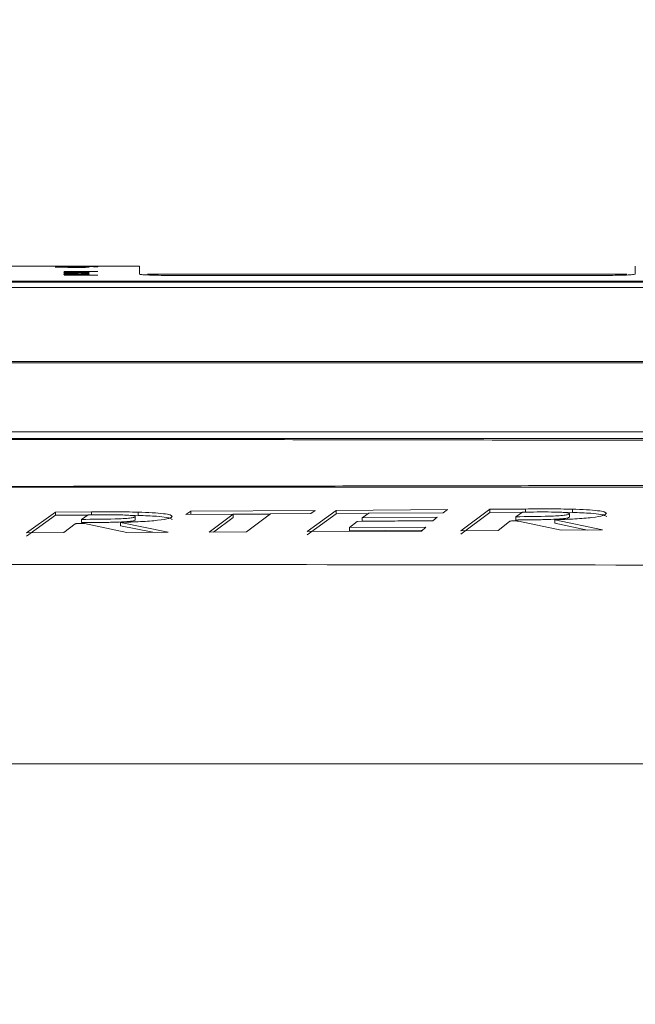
# Model space of a CAD drawing. Header units: millimetres. Extents: x 0 to 2100, y 0 to 1485.
# Tile 63 of 67: x 1469 to 1507, y 464 to 524. Entities that reach past the tile are written whole.
import ezdxf

# ---------------------------------------------------------------- set-up
doc = ezdxf.new("R2010")
doc.units = ezdxf.units.MM
doc.header["$LTSCALE"] = 5
doc.styles.add('SLDTEXTSTYLE1', font='TXT', dxfattribs={"width": 0.75})
doc.dimstyles.new('SLDDIMSTYLE0', dxfattribs={"dimtxt": 12.5, "dimasz": 15, "dimexe": 0, "dimexo": 0.0625, "dimgap": 3.125, "dimtad": 1, "dimdec": 0, "dimrnd": 1e-09, "dimzin": 12, "dimdsep": 46, "dimtxsty": 'SLDTEXTSTYLE1', "dimblk1": 'CLOSED', "dimblk2": 'CLOSED', "dimsah": 1, "dimcen": 0.09, "dimadec": 0, "dimazin": 3, "dimtfac": 1, "dimtofl": 0, "dimtmove": 0, "dimatfit": 3, "dimldrblk": 'CLOSED', "dimfxl": 0, "dimfrac": 2, "dimtolj": 1, "dimtzin": 12, "dimarcsym": 0})

# ---------------------------------------------------------------- blocks, each defined once
blk = doc.blocks.new('_CLOSED')
at = {"color": 0, "linetype": 'ByBlock', "lineweight": -2}
for p, q in [((-1, 0.166667), (0, 0)), ((-1, 0.166667), (-1, -0.166667)), ((0, 0), (-1, -0.166667)), ((0, 0), (-1, 0))]:
    blk.add_line(p, q, dxfattribs=at)
blk = doc.blocks.new('_D_1')
at = {"color": 7, "linetype": 'Continuous', "lineweight": 0}
for p, q in [((897.686, 330.317), (897.686, 573.492)), ((1601.982, 273.385), (1601.982, 573.492)), ((897.686, 568.492), (1601.982, 568.492))]:
    blk.add_line(p, q, dxfattribs=at)
at = {"color": 7, "linetype": 'Continuous', "lineweight": 0, "xscale": 15, "yscale": 15, "rotation": 180.0000000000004}
blk.add_blockref('_CLOSED', (897.686, 568.492), dxfattribs=at)
at = {"color": 7, "linetype": 'Continuous', "lineweight": 0, "xscale": 15, "yscale": 15}
blk.add_blockref('_CLOSED', (1601.982, 568.492), dxfattribs=at)
at = {"color": 7, "linetype": 'Continuous', "lineweight": 0, "insert": (1235.98, 584.606), "char_height": 12.5, "attachment_point": 1, "style": 'SLDTEXTSTYLE1'}
blk.add_mtext('704', dxfattribs=at)

msp = doc.modelspace()

# ---------------------------------------------------------------- linework, layer by layer
at = {"color": 7, "linetype": 'Continuous', "lineweight": 15}
for p, q in [((1476.105, 509.14), (1457.627, 509.14)), ((1476.105, 509.14), (1476.105, 508.645)), ((1506.605, 508.645), (1506.605, 509.14)), ((1472.993, 509.078), (1470.938, 509.078)), ((1470.938, 509.078), (1470.938, 509.074)), ((1470.938, 509.074), (1471.68, 509.074)), ((1473.309, 509.11), (1471.491, 509.11)), ((1471.491, 509.11), (1471.491, 509.107)), ((1471.491, 509.107), (1473.309, 509.107)), ((1472.993, 509.098), (1471.491, 509.098)), ((1471.491, 509.098), (1471.491, 509.095)), ((1471.491, 509.095), (1472.289, 509.095)), ((1471.491, 509.086), (1471.491, 509.083)), ((1472.993, 509.086), (1471.491, 509.086)), ((1471.491, 509.083), (1472.993, 509.083)), ((1473.546, 508.809), (1471.491, 508.809)), ((1471.491, 508.809), (1471.491, 508.768)), ((1471.491, 508.768), (1471.728, 508.768)), ((1471.491, 508.609), (1471.491, 508.599)), ((1473.546, 508.587), (1471.491, 508.587)), ((1471.491, 508.587), (1471.491, 508.576)), ((1471.491, 508.576), (1473.546, 508.576)), ((1471.702, 508.601), (1471.702, 508.631)), ((1471.728, 508.768), (1471.728, 508.8)), ((1471.728, 508.8), (1473.546, 508.8)), ((1471.889, 508.635), (1471.889, 508.653)), ((1472.202, 508.614), (1472.126, 508.614)), ((1472.143, 508.602), (1472.465, 508.602)), ((1472.202, 508.602), (1472.202, 508.614)), ((1472.315, 508.602), (1472.315, 508.639)), ((1472.439, 508.602), (1472.439, 508.614)), ((1472.501, 508.602), (1472.501, 508.614)), ((1472.754, 509.074), (1472.993, 509.074)), ((1472.782, 509.089), (1472.782, 509.092)), ((1472.783, 509.095), (1472.993, 509.095)), ((1472.783, 509.089), (1472.783, 509.095)), ((1472.993, 509.095), (1472.993, 509.098)), ((1472.993, 509.083), (1472.993, 509.086)), ((1472.993, 509.074), (1472.993, 509.078)), ((1473.546, 509.086), (1473.282, 509.086)), ((1473.282, 509.086), (1473.282, 509.083)), ((1473.282, 509.083), (1473.546, 509.083)), ((1473.546, 509.116), (1473.309, 509.116)), ((1473.309, 509.116), (1473.309, 509.11)), ((1473.309, 509.107), (1473.309, 509.11)), ((1473.309, 509.107), (1473.309, 509.101)), ((1473.309, 509.101), (1473.546, 509.101)), ((1473.546, 509.101), (1473.546, 509.116)), ((1473.546, 509.083), (1473.546, 509.086)), ((1473.546, 508.8), (1473.546, 508.809)), ((1473.546, 508.576), (1473.546, 508.587)), ((1506.076, 508.64), (1476.605, 508.64)), ((1478.105, 508.564), (1504.605, 508.564)), ((1394.067, 508.158), (1524.933, 508.158)), ((1524.296, 508.194), (1394.993, 508.194)), ((1395.204, 508.202), (1523.955, 508.202)), ((1524.933, 507.822), (1394.067, 507.822)), ((1388.823, 503.268), (1526.506, 503.268)), ((1526.506, 503.192), (1388.823, 503.192)), ((1388.183, 498.953), (1527.254, 498.953)), ((1470.952, 494.017), (1469.171, 492.74)), ((1473.157, 494.028), (1470.952, 494.017)), ((1470.952, 494.017), (1470.952, 493.816)), ((1473.157, 494.028), (1473.157, 493.827)), ((1476.032, 494.012), (1476.032, 493.811)), ((1479.266, 494.061), (1478.973, 493.873)), ((1486.918, 494.108), (1479.266, 494.061)), ((1479.266, 494.061), (1479.266, 493.86)), ((1488.21, 494.116), (1486.43, 492.811)), ((1486.643, 493.919), (1486.918, 494.108)), ((1495.059, 494.165), (1488.21, 494.116)), ((1488.21, 494.116), (1488.21, 493.916)), ((1494.792, 493.975), (1495.059, 494.165)), ((1497.654, 494.184), (1495.873, 492.861)), ((1499.86, 494.202), (1497.654, 494.184)), ((1497.654, 494.184), (1497.654, 493.984)), ((1499.249, 493.727), (1499.659, 494.012)), ((1499.86, 494.202), (1499.86, 494.001)), ((1502.005, 494.001), (1502.735, 493.993)), ((1502.735, 494.194), (1502.735, 493.993)), ((1469.171, 492.539), (1470.952, 493.816)), ((1470.952, 493.816), (1472.933, 493.826)), ((1472.547, 493.565), (1472.956, 493.841)), ((1472.547, 493.565), (1472.547, 493.364)), ((1475.375, 493.82), (1476.032, 493.811)), ((1475.846, 493.735), (1475.846, 493.534)), ((1478.973, 493.873), (1481.871, 493.89)), ((1481.871, 493.89), (1480.405, 492.783)), ((1480.673, 492.784), (1481.871, 493.689)), ((1481.871, 493.89), (1481.871, 493.689)), ((1481.871, 493.876), (1484.153, 493.89)), ((1482.703, 492.793), (1484.171, 493.904)), ((1484.171, 493.904), (1486.643, 493.919)), ((1486.43, 492.61), (1488.21, 493.916)), ((1488.21, 493.916), (1490.196, 493.93)), ((1489.027, 493.069), (1489.505, 493.444)), ((1489.505, 493.444), (1494.153, 493.474)), ((1489.803, 493.661), (1490.215, 493.943)), ((1494.423, 493.693), (1489.803, 493.661)), ((1489.803, 493.661), (1489.803, 493.46)), ((1489.803, 493.46), (1494.173, 493.49)), ((1490.215, 493.943), (1494.792, 493.975)), ((1494.153, 493.474), (1494.423, 493.693)), ((1495.873, 492.659), (1497.654, 493.984)), ((1497.654, 493.984), (1499.641, 493.999)), ((1498.173, 492.874), (1498.867, 493.442)), ((1499.249, 493.727), (1499.249, 493.526)), ((1499.43, 493.457), (1502.038, 492.897)), ((1504.584, 492.914), (1501.653, 493.539)), ((1501.653, 493.539), (1501.653, 493.338)), ((1502.549, 493.911), (1502.549, 493.71)), ((1471.471, 492.748), (1472.164, 493.291)), ((1472.728, 493.303), (1475.335, 492.762)), ((1477.882, 492.773), (1474.951, 493.377)), ((1474.951, 493.377), (1474.951, 493.176)), ((1474.951, 493.176), (1476.925, 492.769)), ((1480.405, 492.783), (1482.703, 492.793)), ((1486.43, 492.811), (1493.456, 492.847)), ((1493.723, 493.096), (1489.027, 493.069)), ((1489.027, 493.069), (1489.027, 492.868)), ((1489.027, 492.868), (1493.506, 492.894)), ((1493.456, 492.847), (1493.723, 493.096)), ((1495.873, 492.861), (1498.173, 492.874)), ((1501.653, 493.338), (1503.668, 492.908)), ((1502.038, 492.897), (1504.584, 492.914)), ((1469.171, 492.74), (1471.471, 492.748)), ((1475.335, 492.762), (1477.882, 492.773)), ((1153.154, 478.54), (1539.989, 478.54))]:
    msp.add_line(p, q, dxfattribs=at)
at = {"color": 8, "linetype": 'Continuous', "lineweight": 15}
msp.add_line((1472.353, 508.602), (1472.353, 508.631), dxfattribs=at)
at = {"color": 7, "linetype": 'Continuous', "lineweight": 15}
for centre, major_axis, ratio, start_param, end_param in [((1474.534, -147.54), (0, 656.68), 0.1, 0.037926, 0.038328), ((1470.031, -147.54), (0, 656.68), 0.1, 6.244898, 6.245299), ((1475.103, -147.54), (0, 656.68), 0.1, 0.038569, 0.03897), ((1450.051, -147.54), (1822.287, 0), 0.36036, 1.55823, 1.558356)]:
    msp.add_ellipse(centre, major_axis=major_axis, ratio=ratio, start_param=start_param, end_param=end_param, dxfattribs=at)
for points, knots in [([(1471.68, 509.074), (1471.626, 509.074), (1471.536, 509.073), (1471.472, 509.07), (1471.467, 509.069), (1471.465, 509.069)], [0, 0, 0, 0, 0.460322, 0.76658, 1, 1, 1, 1]), ([(1471.465, 509.069), (1471.473, 509.068), (1471.49, 509.065), (1471.611, 509.063), (1471.802, 509.06), (1472.027, 509.059), (1472.188, 509.059), (1472.253, 509.059)], [0, 0, 0, 0, 0.193714, 0.388259, 0.574988, 0.827024, 1, 1, 1, 1]), ([(1472.242, 508.762), (1472.111, 508.761), (1471.908, 508.761), (1471.672, 508.756), (1471.537, 508.75), (1471.472, 508.744), (1471.467, 508.74), (1471.465, 508.738)], [0, 0, 0, 0, 0.331209, 0.512032, 0.69306, 0.873458, 1, 1, 1, 1]), ([(1471.465, 508.738), (1471.477, 508.735), (1471.497, 508.728), (1471.64, 508.721), (1471.828, 508.716), (1472.047, 508.714), (1472.197, 508.714), (1472.263, 508.714)], [0, 0, 0, 0, 0.259, 0.439855, 0.62151, 0.833087, 1, 1, 1, 1]), ([(1472.236, 508.706), (1472.103, 508.706), (1471.899, 508.705), (1471.663, 508.7), (1471.532, 508.694), (1471.472, 508.687), (1471.467, 508.683), (1471.465, 508.681)], [0, 0, 0, 0, 0.34023, 0.521818, 0.70385, 0.879143, 1, 1, 1, 1]), ([(1471.465, 508.681), (1471.471, 508.678), (1471.483, 508.673), (1471.589, 508.666), (1471.736, 508.661), (1471.889, 508.659), (1471.985, 508.658), (1472.018, 508.658)], [0, 0, 0, 0, 0.252729, 0.463246, 0.673689, 0.890379, 1, 1, 1, 1]), ([(1471.889, 508.653), (1471.839, 508.653), (1471.737, 508.652), (1471.61, 508.649), (1471.517, 508.645), (1471.471, 508.639), (1471.467, 508.636), (1471.465, 508.634)], [0, 0, 0, 0, 0.205858, 0.414397, 0.590269, 0.811141, 1, 1, 1, 1]), ([(1471.465, 508.634), (1471.467, 508.632), (1471.474, 508.627), (1471.547, 508.619), (1471.636, 508.615), (1471.676, 508.613)], [0, 0, 0, 0, 0.255182, 0.665077, 1, 1, 1, 1]), ([(1471.676, 508.613), (1471.659, 508.612), (1471.626, 508.612), (1471.561, 508.611), (1471.519, 508.61), (1471.491, 508.609)], [0, 0, 0, 0, 0.252084, 0.504549, 1, 1, 1, 1]), ([(1471.491, 508.599), (1471.543, 508.6), (1471.648, 508.601), (1471.87, 508.602), (1472.035, 508.602), (1472.143, 508.602)], [0, 0, 0, 0, 0.253808, 0.507645, 1, 1, 1, 1]), ([(1471.702, 509.069), (1471.706, 509.069), (1471.714, 509.071), (1471.776, 509.072), (1471.866, 509.073), (1472.018, 509.074), (1472.145, 509.074), (1472.23, 509.074)], [0, 0, 0, 0, 0.162489, 0.326151, 0.47938, 0.654951, 1, 1, 1, 1]), ([(1472.249, 509.063), (1472.16, 509.063), (1472.023, 509.063), (1471.853, 509.064), (1471.761, 509.066), (1471.709, 509.067), (1471.704, 509.068), (1471.702, 509.069)], [0, 0, 0, 0, 0.353968, 0.542564, 0.732184, 0.878085, 1, 1, 1, 1]), ([(1471.702, 508.738), (1471.706, 508.74), (1471.714, 508.743), (1471.791, 508.747), (1471.906, 508.751), (1472.062, 508.753), (1472.181, 508.753), (1472.243, 508.753)], [0, 0, 0, 0, 0.185302, 0.372235, 0.540715, 0.758673, 1, 1, 1, 1]), ([(1472.25, 508.723), (1472.163, 508.723), (1472.026, 508.724), (1471.858, 508.727), (1471.759, 508.73), (1471.709, 508.734), (1471.704, 508.737), (1471.702, 508.738)], [0, 0, 0, 0, 0.336282, 0.520842, 0.706406, 0.88173, 1, 1, 1, 1]), ([(1471.702, 508.682), (1471.706, 508.683), (1471.713, 508.687), (1471.776, 508.691), (1471.864, 508.694), (1472.022, 508.696), (1472.153, 508.696), (1472.243, 508.697)], [0, 0, 0, 0, 0.1806881, 0.3347849, 0.4884429, 0.6484646, 1, 1, 1, 1]), ([(1472.044, 508.668), (1471.988, 508.668), (1471.897, 508.669), (1471.79, 508.672), (1471.728, 508.676), (1471.705, 508.679), (1471.702, 508.681), (1471.702, 508.682)], [0, 0, 0, 0, 0.307778, 0.504818, 0.702004, 0.906045, 1, 1, 1, 1]), ([(1471.702, 508.631), (1471.704, 508.633), (1471.708, 508.636), (1471.749, 508.64), (1471.799, 508.642), (1471.854, 508.643), (1471.888, 508.643), (1471.904, 508.643)], [0, 0, 0, 0, 0.35017, 0.545002, 0.740915, 0.876558, 1, 1, 1, 1]), ([(1471.918, 508.615), (1471.878, 508.616), (1471.798, 508.619), (1471.724, 508.624), (1471.704, 508.629), (1471.702, 508.631), (1471.702, 508.631)], [0, 0, 0, 0, 0.307636, 0.614848, 0.945163, 1, 1, 1, 1]), ([(1472.315, 508.639), (1472.289, 508.642), (1472.246, 508.646), (1472.118, 508.651), (1472.001, 508.653), (1471.922, 508.653), (1471.889, 508.653)], [0, 0, 0, 0, 0.3674162, 0.6013506, 0.8349284, 1, 1, 1, 1]), ([(1471.904, 508.643), (1471.925, 508.643), (1471.967, 508.642), (1472.021, 508.641), (1472.068, 508.639), (1472.102, 508.635), (1472.113, 508.631), (1472.12, 508.629)], [0, 0, 0, 0, 0.140485, 0.281876, 0.418985, 0.62465, 1, 1, 1, 1]), ([(1472.126, 508.614), (1472.108, 508.614), (1472.072, 508.614), (1472.001, 508.614), (1471.951, 508.615), (1471.918, 508.615)], [0, 0, 0, 0, 0.2523634, 0.5049223, 1, 1, 1, 1]), ([(1472.12, 508.629), (1472.125, 508.628), (1472.134, 508.625), (1472.156, 508.62), (1472.184, 508.616), (1472.202, 508.614)], [0, 0, 0, 0, 0.2504957, 0.5010375, 1, 1, 1, 1]), ([(1472.23, 509.074), (1472.313, 509.074), (1472.449, 509.074), (1472.623, 509.073), (1472.725, 509.072), (1472.776, 509.07), (1472.78, 509.069), (1472.782, 509.069)], [0, 0, 0, 0, 0.330199, 0.542097, 0.754933, 0.895358, 1, 1, 1, 1]), ([(1473.019, 508.681), (1473.01, 508.685), (1472.993, 508.691), (1472.877, 508.698), (1472.698, 508.703), (1472.473, 508.706), (1472.31, 508.706), (1472.236, 508.706)], [0, 0, 0, 0, 0.232242, 0.40552, 0.579943, 0.809741, 1, 1, 1, 1]), ([(1472.854, 508.754), (1472.813, 508.755), (1472.718, 508.759), (1472.502, 508.761), (1472.334, 508.762), (1472.242, 508.762)], [0, 0, 0, 0, 0.2486812, 0.5878679, 1, 1, 1, 1]), ([(1472.243, 508.753), (1472.328, 508.753), (1472.462, 508.752), (1472.628, 508.75), (1472.727, 508.746), (1472.776, 508.742), (1472.78, 508.739), (1472.782, 508.738)], [0, 0, 0, 0, 0.330322, 0.517027, 0.70453, 0.882519, 1, 1, 1, 1]), ([(1472.243, 508.697), (1472.325, 508.696), (1472.454, 508.696), (1472.618, 508.694), (1472.717, 508.69), (1472.773, 508.686), (1472.779, 508.683), (1472.782, 508.681)], [0, 0, 0, 0, 0.3197643, 0.5002242, 0.6819313, 0.8472481, 1, 1, 1, 1]), ([(1472.782, 509.069), (1472.778, 509.068), (1472.771, 509.067), (1472.709, 509.066), (1472.619, 509.064), (1472.464, 509.063), (1472.334, 509.063), (1472.249, 509.063)], [0, 0, 0, 0, 0.1558387, 0.3125748, 0.4688017, 0.6535028, 1, 1, 1, 1]), ([(1472.782, 508.738), (1472.778, 508.736), (1472.769, 508.733), (1472.694, 508.729), (1472.588, 508.726), (1472.437, 508.724), (1472.321, 508.723), (1472.25, 508.723)], [0, 0, 0, 0, 0.18542, 0.372295, 0.543203, 0.724845, 1, 1, 1, 1]), ([(1472.253, 509.059), (1472.371, 509.059), (1472.56, 509.059), (1472.798, 509.061), (1472.943, 509.064), (1473.011, 509.066), (1473.017, 509.068), (1473.019, 509.068)], [0, 0, 0, 0, 0.320353, 0.515068, 0.711339, 0.883509, 1, 1, 1, 1]), ([(1472.263, 508.714), (1472.371, 508.714), (1472.554, 508.715), (1472.784, 508.719), (1472.932, 508.725), (1473.01, 508.732), (1473.016, 508.736), (1473.019, 508.738)], [0, 0, 0, 0, 0.281077, 0.47429, 0.667957, 0.855338, 1, 1, 1, 1]), ([(1472.289, 509.095), (1472.314, 509.095), (1472.365, 509.095), (1472.466, 509.095), (1472.54, 509.094), (1472.59, 509.094)], [0, 0, 0, 0, 0.250681, 0.501469, 1, 1, 1, 1]), ([(1472.353, 508.631), (1472.351, 508.632), (1472.346, 508.633), (1472.338, 508.635), (1472.328, 508.637), (1472.32, 508.639), (1472.315, 508.639)], [0, 0, 0, 0, 0.24999, 0.499993, 0.749722, 1, 1, 1, 1]), ([(1472.439, 508.614), (1472.428, 508.615), (1472.406, 508.618), (1472.378, 508.624), (1472.363, 508.628), (1472.353, 508.631)], [0, 0, 0, 0, 0.2505098, 0.5009462, 1, 1, 1, 1]), ([(1472.501, 508.614), (1472.496, 508.614), (1472.485, 508.614), (1472.465, 508.614), (1472.45, 508.614), (1472.439, 508.614)], [0, 0, 0, 0, 0.250248, 0.50044, 1, 1, 1, 1]), ([(1472.465, 508.602), (1472.483, 508.602), (1472.521, 508.602), (1472.596, 508.602), (1472.652, 508.602), (1472.69, 508.602)], [0, 0, 0, 0, 0.2504491, 0.5009126, 1, 1, 1, 1]), ([(1472.702, 508.616), (1472.686, 508.616), (1472.652, 508.615), (1472.58, 508.614), (1472.529, 508.614), (1472.501, 508.614)], [0, 0, 0, 0, 0.303155, 0.605087, 1, 1, 1, 1]), ([(1472.782, 508.681), (1472.778, 508.68), (1472.772, 508.677), (1472.715, 508.673), (1472.63, 508.67), (1472.558, 508.67), (1472.518, 508.669)], [0, 0, 0, 0, 0.281036, 0.503653, 0.726772, 1, 1, 1, 1]), ([(1472.545, 508.659), (1472.616, 508.66), (1472.744, 508.661), (1472.893, 508.666), (1472.983, 508.672), (1473.015, 508.677), (1473.018, 508.68), (1473.019, 508.681)], [0, 0, 0, 0, 0.265245, 0.473538, 0.682148, 0.892666, 1, 1, 1, 1]), ([(1472.545, 508.642), (1472.587, 508.641), (1472.654, 508.64), (1472.727, 508.638), (1472.777, 508.633), (1472.78, 508.63), (1472.782, 508.627)], [0, 0, 0, 0, 0.27236, 0.43973, 0.607769, 1, 1, 1, 1]), ([(1473.019, 508.625), (1473.012, 508.63), (1473.001, 508.637), (1472.901, 508.645), (1472.764, 508.65), (1472.64, 508.651), (1472.571, 508.652)], [0, 0, 0, 0, 0.388499, 0.573961, 0.761401, 1, 1, 1, 1]), ([(1472.59, 509.094), (1472.629, 509.094), (1472.694, 509.094), (1472.757, 509.093), (1472.779, 509.092), (1472.781, 509.092), (1472.782, 509.092)], [0, 0, 0, 0, 0.391865, 0.645028, 0.89997, 1, 1, 1, 1]), ([(1472.69, 508.602), (1472.734, 508.603), (1472.811, 508.604), (1472.91, 508.607), (1472.985, 508.613), (1473.016, 508.619), (1473.018, 508.624), (1473.019, 508.625)], [0, 0, 0, 0, 0.188941, 0.333058, 0.528762, 0.840464, 1, 1, 1, 1]), ([(1472.782, 508.627), (1472.781, 508.626), (1472.78, 508.624), (1472.766, 508.621), (1472.737, 508.618), (1472.708, 508.617), (1472.702, 508.616)], [0, 0, 0, 0, 0.253392, 0.5072, 0.90111, 1, 1, 1, 1]), ([(1472.782, 509.092), (1472.781, 509.091), (1472.778, 509.091), (1472.756, 509.09), (1472.73, 509.09), (1472.72, 509.089)], [0, 0, 0, 0, 0.253573, 0.705818, 1, 1, 1, 1]), ([(1473.019, 509.068), (1473.015, 509.069), (1473.006, 509.071), (1472.908, 509.073), (1472.808, 509.074), (1472.754, 509.074)], [0, 0, 0, 0, 0.311221, 0.626532, 1, 1, 1, 1]), ([(1473.019, 509.091), (1473.016, 509.092), (1473.009, 509.093), (1472.937, 509.094), (1472.848, 509.095), (1472.79, 509.095), (1472.783, 509.095)], [0, 0, 0, 0, 0.247117, 0.496204, 0.943281, 1, 1, 1, 1]), ([(1473.019, 508.738), (1473.017, 508.74), (1473.011, 508.744), (1472.96, 508.749), (1472.885, 508.753), (1472.854, 508.754)], [0, 0, 0, 0, 0.255819, 0.694783, 1, 1, 1, 1]), ([(1472.949, 509.088), (1472.958, 509.089), (1472.978, 509.089), (1473.01, 509.09), (1473.015, 509.091), (1473.019, 509.091)], [0, 0, 0, 0, 0.252189, 0.504732, 1, 1, 1, 1]), ([(1478.105, 508.564), (1477.88, 508.565), (1477.431, 508.567), (1476.832, 508.581), (1476.38, 508.602), (1476.139, 508.625), (1476.115, 508.639), (1476.105, 508.645)], [0, 0, 0, 0, 0.214469, 0.428935, 0.64349, 0.858221, 1, 1, 1, 1]), ([(1506.605, 508.645), (1506.583, 508.636), (1506.539, 508.619), (1506.193, 508.594), (1505.685, 508.576), (1505.123, 508.566), (1504.752, 508.565), (1504.605, 508.564)], [0, 0, 0, 0, 0.214906, 0.429815, 0.644659, 0.85934, 1, 1, 1, 1]), ([(1526.267, 498.365), (1523.964, 498.374), (1514.512, 498.41), (1499.605, 498.444), (1481.464, 498.473), (1466.789, 498.488), (1453.384, 498.497), (1441.287, 498.503), (1428.628, 498.508), (1415.813, 498.511), (1402.905, 498.513), (1389.925, 498.515), (1376.963, 498.515), (1364.01, 498.516), (1349.875, 498.516), (1334.541, 498.516), (1319.28, 498.516), (1305.257, 498.515), (1293.899, 498.514), (1283.861, 498.513), (1275.181, 498.512), (1266.447, 498.51), (1257.647, 498.507), (1248.809, 498.504), (1238.422, 498.499), (1226.562, 498.492), (1211.788, 498.479), (1195.667, 498.458), (1181.775, 498.429), (1166.917, 498.387), (1157.891, 498.353), (1151.119, 498.327)], [0, 0, 0, 0, 0.018698, 0.076722, 0.120366, 0.164078, 0.193287, 0.226093, 0.258993, 0.292262, 0.326231, 0.360346, 0.395101, 0.430013, 0.464941, 0.509825, 0.554716, 0.588481, 0.622311, 0.644932, 0.667586, 0.690361, 0.713198, 0.736379, 0.759604, 0.794909, 0.830308, 0.877753, 0.92528, 0.943938, 1, 1, 1, 1]), ([(1151.198, 498.54), (1160.222, 498.54), (1174.979, 498.54), (1195.712, 498.54), (1212.021, 498.54), (1227.234, 498.54), (1241.299, 498.54), (1255.481, 498.54), (1269.697, 498.54), (1283.742, 498.54), (1297.522, 498.54), (1311.048, 498.54), (1324.459, 498.54), (1337.784, 498.54), (1350.747, 498.54), (1363.4, 498.54), (1375.785, 498.54), (1388.266, 498.54), (1401.016, 498.54), (1414.06, 498.54), (1427.34, 498.54), (1440.626, 498.54), (1455.375, 498.54), (1471.524, 498.54), (1489.029, 498.54), (1506.4, 498.54), (1523.664, 498.54), (1535.135, 498.54), (1540.867, 498.54)], [0, 0, 0, 0, 0.071885, 0.117566, 0.163238, 0.198848, 0.234595, 0.270327, 0.305954, 0.341464, 0.376023, 0.410615, 0.445278, 0.479972, 0.514617, 0.546709, 0.578818, 0.610898, 0.642952, 0.676192, 0.709505, 0.74284, 0.776109, 0.820816, 0.865559, 0.910369, 0.95521, 1, 1, 1, 1]), ([(1540.921, 495.54), (1531.259, 495.54), (1516.762, 495.54), (1497.308, 495.54), (1481.782, 495.54), (1465.281, 495.54), (1450.676, 495.54), (1438.907, 495.54), (1430.002, 495.54), (1421.084, 495.54), (1409.874, 495.54), (1396.434, 495.54), (1381.977, 495.54), (1368.713, 495.54), (1352.549, 495.54), (1336.44, 495.54), (1320.219, 495.54), (1307.948, 495.54), (1295.519, 495.54), (1284.306, 495.54), (1274.399, 495.54), (1265.826, 495.54), (1257.236, 495.54), (1248.572, 495.54), (1239.882, 495.54), (1228.246, 495.54), (1213.484, 495.54), (1195.736, 495.54), (1174.828, 495.54), (1160.058, 495.54), (1151.172, 495.54)], [0, 0, 0, 0, 0.074561, 0.111867, 0.149195, 0.193045, 0.237009, 0.259256, 0.281501, 0.303892, 0.326282, 0.366008, 0.405911, 0.437411, 0.468926, 0.531966, 0.563413, 0.594887, 0.626517, 0.658257, 0.679634, 0.701011, 0.722628, 0.744247, 0.766435, 0.788625, 0.833253, 0.880686, 0.928212, 1, 1, 1, 1]), ([(1170.65, 495.688), (1173.088, 495.679), (1181.402, 495.65), (1195.79, 495.624), (1211.955, 495.601), (1226.42, 495.588), (1237.712, 495.581), (1247.732, 495.576), (1256.46, 495.573), (1265.278, 495.57), (1274.181, 495.568), (1283.228, 495.567), (1292.38, 495.566), (1301.621, 495.565), (1310.819, 495.564), (1323.066, 495.564), (1338.274, 495.564), (1354.443, 495.564), (1368.636, 495.564), (1380.808, 495.565), (1393.037, 495.566), (1405.356, 495.567), (1417.9, 495.569), (1430.631, 495.572), (1443.549, 495.577), (1456.558, 495.584), (1469.623, 495.594), (1483.223, 495.609), (1497.32, 495.631), (1516.785, 495.675), (1531.297, 495.731), (1540.976, 495.769)], [0, 0, 0, 0, 0.02076, 0.070793, 0.120902, 0.155011, 0.189199, 0.212257, 0.235358, 0.258772, 0.282254, 0.305879, 0.330529, 0.355182, 0.380009, 0.404839, 0.454822, 0.50483, 0.538207, 0.571592, 0.604474, 0.63751, 0.670649, 0.704487, 0.738451, 0.772988, 0.807749, 0.842562, 0.881875, 0.921217, 1, 1, 1, 1]), ([(1476.032, 494.012), (1475.561, 494.02), (1474.618, 494.035), (1473.645, 494.03), (1473.157, 494.028)], [0, 0, 0, 0, 0.4991, 1, 1, 1, 1]), ([(1478.126, 493.746), (1478.101, 493.777), (1478.051, 493.838), (1477.632, 493.918), (1476.922, 493.978), (1476.33, 494.001), (1476.032, 494.012)], [0, 0, 0, 0, 0.250965, 0.499353, 0.748279, 1, 1, 1, 1]), ([(1499.659, 494.012), (1500.265, 494.018), (1501.022, 494.025), (1501.896, 494.01), (1502.211, 493.992), (1502.391, 493.971), (1502.522, 493.946), (1502.538, 493.925), (1502.549, 493.911)], [0, 0, 0, 0, 0.501161, 0.62595, 0.750066, 0.812561, 0.8749, 1, 1, 1, 1]), ([(1502.735, 494.194), (1502.264, 494.201), (1501.32, 494.213), (1500.347, 494.206), (1499.86, 494.202)], [0, 0, 0, 0, 0.4991, 1, 1, 1, 1]), ([(1504.828, 493.928), (1504.803, 493.96), (1504.753, 494.022), (1504.334, 494.103), (1503.624, 494.162), (1503.032, 494.183), (1502.735, 494.194)], [0, 0, 0, 0, 0.250967, 0.499355, 0.74828, 1, 1, 1, 1]), ([(1475.846, 493.735), (1475.831, 493.719), (1475.807, 493.694), (1475.673, 493.663), (1475.477, 493.635), (1475.116, 493.609), (1474.118, 493.574), (1473.245, 493.569), (1472.547, 493.565)], [0, 0, 0, 0, 0.124851, 0.186675, 0.248868, 0.37324, 0.499188, 1, 1, 1, 1]), ([(1472.547, 493.364), (1472.91, 493.366), (1473.587, 493.37), (1474.464, 493.385), (1475.104, 493.407), (1475.51, 493.437), (1475.764, 493.477), (1475.835, 493.511), (1475.845, 493.531), (1475.846, 493.534)], [0, 0, 0, 0, 0.263108, 0.489278, 0.63805, 0.741435, 0.845487, 0.975804, 1, 1, 1, 1]), ([(1472.956, 493.841), (1473.562, 493.846), (1474.32, 493.851), (1475.193, 493.833), (1475.508, 493.815), (1475.688, 493.794), (1475.82, 493.77), (1475.836, 493.749), (1475.846, 493.735)], [0, 0, 0, 0, 0.501162, 0.625952, 0.750068, 0.812562, 0.874901, 1, 1, 1, 1]), ([(1474.951, 493.377), (1475.371, 493.392), (1476.211, 493.42), (1477.292, 493.504), (1478.01, 493.621), (1478.087, 493.704), (1478.126, 493.746)], [0, 0, 0, 0, 0.249475, 0.499322, 0.749308, 1, 1, 1, 1]), ([(1476.032, 493.811), (1476.433, 493.795), (1477.124, 493.767), (1477.806, 493.692), (1478.081, 493.617), (1478.113, 493.566), (1478.126, 493.545)], [0, 0, 0, 0, 0.339221, 0.584721, 0.829824, 1, 1, 1, 1]), ([(1499.43, 493.457), (1499.412, 493.46), (1499.375, 493.465), (1499.288, 493.471), (1499.189, 493.473), (1499.087, 493.471), (1498.994, 493.466), (1498.92, 493.458), (1498.88, 493.45), (1498.87, 493.444), (1498.867, 493.442)], [0, 0, 0, 0, 0.133686, 0.267395, 0.400569, 0.533252, 0.665902, 0.798981, 0.932774, 1, 1, 1, 1]), ([(1502.549, 493.911), (1502.533, 493.894), (1502.51, 493.869), (1502.375, 493.837), (1502.179, 493.807), (1501.819, 493.779), (1500.821, 493.74), (1499.947, 493.733), (1499.249, 493.727)], [0, 0, 0, 0, 0.124853, 0.186677, 0.248871, 0.373243, 0.499189, 1, 1, 1, 1]), ([(1499.249, 493.526), (1499.613, 493.53), (1500.29, 493.536), (1501.167, 493.553), (1501.806, 493.577), (1502.213, 493.609), (1502.467, 493.651), (1502.537, 493.686), (1502.547, 493.707), (1502.549, 493.71)], [0, 0, 0, 0, 0.263107, 0.489408, 0.638032, 0.741466, 0.845566, 0.976004, 1, 1, 1, 1]), ([(1501.653, 493.539), (1502.073, 493.555), (1502.914, 493.587), (1503.995, 493.677), (1504.712, 493.8), (1504.79, 493.885), (1504.828, 493.928)], [0, 0, 0, 0, 0.249476, 0.499323, 0.749307, 1, 1, 1, 1]), ([(1502.735, 493.993), (1503.136, 493.978), (1503.827, 493.952), (1504.509, 493.877), (1504.784, 493.801), (1504.815, 493.749), (1504.828, 493.727)], [0, 0, 0, 0, 0.339236, 0.584658, 0.829684, 1, 1, 1, 1]), ([(1472.728, 493.303), (1472.709, 493.306), (1472.672, 493.312), (1472.585, 493.317), (1472.486, 493.319), (1472.384, 493.318), (1472.291, 493.313), (1472.217, 493.306), (1472.177, 493.298), (1472.167, 493.292), (1472.164, 493.291)], [0, 0, 0, 0, 0.133734, 0.26749, 0.400745, 0.533521, 0.666233, 0.799318, 0.933053, 1, 1, 1, 1]), ([(1161.26, 490.788), (1172.37, 490.765), (1194.846, 490.717), (1228.976, 490.579), (1263.618, 490.471), (1298.348, 490.501), (1332.828, 490.652), (1369.213, 490.773), (1407.966, 490.799), (1449.009, 490.804), (1490.017, 490.784), (1517.205, 490.742), (1530.693, 490.721)], [0, 0, 0, 0, 0.09022, 0.18253, 0.277185, 0.371533, 0.464531, 0.557207, 0.667016, 0.779215, 0.890478, 1, 1, 1, 1])]:
    msp.add_open_spline(points, degree=3, knots=knots, dxfattribs=at)

# ---------------------------------------------------------------- dimensions: what is measured, and where the dimension line sits
at = {"color": 7, "linetype": 'Continuous', "lineweight": 0}
dim = msp.add_linear_dim(base=(1601.982, 568.492), p1=(897.686, 325.317), p2=(1601.982, 268.385), dimstyle='SLDDIMSTYLE0', dxfattribs=at)
dim.commit()
dim.dimension.update_dxf_attribs({"geometry": '_D_1', "text_midpoint": (1249.834, 568.492), "dimtype": 160})

doc.saveas('drawing.dxf')
